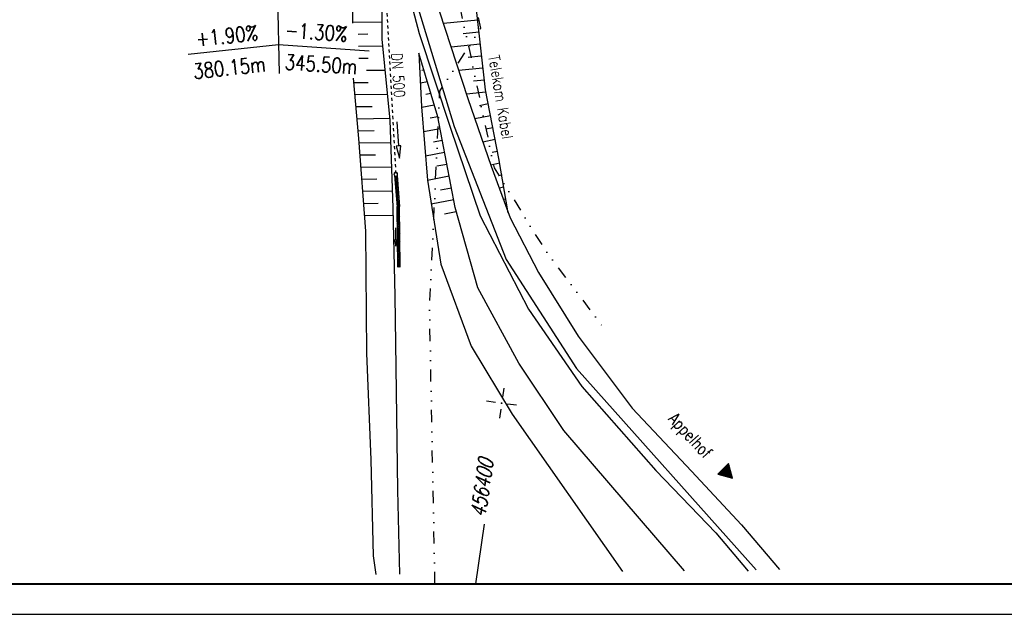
# Model space of a CAD drawing. Extents: x 0 to 1135, y 0 to 420.
# Tile 27 of 116: x 393 to 556, y 0 to 98. Entities that reach past the tile are written whole.
import ezdxf

# ---------------------------------------------------------------- set-up
doc = ezdxf.new("R2010")
doc.units = 0
doc.header["$LTSCALE"] = 2
doc.header["$MEASUREMENT"] = 0
for name, pattern in [('AUSGEZOGEN', [0]), ('GETRENNTX3', [3.25, 1, -0.75, 0, -0.75, 0, -0.75]), ('STRICHLINIEX2', [0.5, 0.25, -0.25])]:
    doc.linetypes.add(name, pattern=pattern)
doc.layers.get('0').update_dxf_attribs({"color": 8, "linetype": 'AUSGEZOGEN'})
for name, color, linetype in [('Bestand', 8, 'CONTINUOUS'), ('Boeschungen', 15, 'CONTINUOUS'), ('Durchlaesse', 15, 'CONTINUOUS'), ('FBRTOP', 8, 'AUSGEZOGEN'), ('NETZ', 250, 'AUSGEZOGEN'), ('NZ', 8, 'AUSGEZOGEN'), ('RAHMEN', 250, 'AUSGEZOGEN'), ('SCHRIFT', 8, 'AUSGEZOGEN'), ('Telekom', 8, 'GETRENNTX3')]:
    doc.layers.add(name, color=color, linetype=linetype)
doc.styles.add('ROMANS', font='romans.shx', dxfattribs={"width": 0.8})

# ---------------------------------------------------------------- blocks, each defined once
blk = doc.blocks.new('IKR')
at = {"color": 0}
for p, q in [((0, 1), (0, 2.5)), ((-2.5, 0), (-1, 0)), ((1, 0), (2.5, 0)), ((0, -2.5), (0, -1))]:
    blk.add_line(p, q, dxfattribs=at)
blk.add_circle((0, 0), 0.05, dxfattribs=at)
blk.add_point((0, 0), dxfattribs=at)
blk = doc.blocks.new('ELIPPSE')
at = {"color": 0, "linetype": 'ByBlock'}
blk.add_circle((0, 0), 1, dxfattribs=at)
blk = doc.blocks.new('*X51')
at = {"color": 0, "linetype": 'ByBlock'}
for p, q in [((309315, -509826), (309336, -509806)), ((309330, -510051), (309760, -510480)), ((309335, -510125), (309548, -509912)), ((309353, -510392), (309782, -510821)), ((309355, -510423), (309731, -510047)), ((309375, -510722), (309751, -510346)), ((309375, -510733), (309805, -511162)), ((309394, -511020), (309770, -510644)), ((309513, -509915), (309737, -510140)), ((309701, -509785), (309714, -509799)), ((309398, -511073), (309827, -511503)), ((309414, -511319), (309790, -510943)), ((309420, -511414), (309850, -511843)), ((309434, -511617), (309810, -511241)), ((309443, -511755), (309872, -512184)), ((309454, -511916), (309830, -511540)), ((309466, -512096), (309895, -512525)), ((309473, -512214), (309849, -511838)), ((309488, -512436), (309917, -512866)), ((309493, -512512), (309869, -512136)), ((309513, -512811), (309889, -512435)), ((309511, -512777), (309940, -513206)), ((309533, -513109), (309909, -512733)), ((309533, -513118), (309963, -513547)), ((309552, -513408), (309928, -513032)), ((309556, -513459), (309985, -513888)), ((309572, -513706), (309948, -513330)), ((309578, -513799), (310008, -514229)), ((309592, -514005), (309968, -513629)), ((309612, -514303), (309988, -513927)), ((309601, -514140), (310030, -514569)), ((309624, -514481), (310050, -514908)), ((309632, -514601), (310008, -514225)), ((309646, -514822), (310050, -515226)), ((309651, -514900), (310027, -514524)), ((309651, -515218), (310047, -514822)), ((309651, -515537), (310050, -515137)), ((309651, -515145), (310050, -515544)), ((309651, -515855), (310050, -515456)), ((309651, -515463), (310050, -515862)), ((309651, -516173), (310050, -515774)), ((309651, -515781), (310050, -516180)), ((309651, -516491), (310050, -516092)), ((309651, -516099), (310050, -516498)), ((309651, -516809), (310050, -516410)), ((309651, -516418), (310050, -516817)), ((309651, -517128), (310050, -516728)), ((309651, -516736), (310050, -517135)), ((309651, -517446), (310050, -517047)), ((309651, -517054), (310050, -517453)), ((309651, -517764), (310050, -517365)), ((309651, -517372), (310050, -517771)), ((309651, -518082), (310050, -517683)), ((309651, -517690), (310050, -518089)), ((309651, -518400), (310050, -518001)), ((309651, -518009), (310050, -518408)), ((309651, -518719), (310050, -518319)), ((309651, -518327), (310050, -518726)), ((309651, -519037), (310050, -518638)), ((309651, -518645), (310050, -519044)), ((309651, -519355), (310050, -518956)), ((309651, -518963), (310050, -519362)), ((309651, -519673), (310050, -519274)), ((309651, -519281), (310050, -519680)), ((309651, -519991), (310050, -519592)), ((309651, -519600), (310050, -519999)), ((309651, -520309), (310050, -519910)), ((309651, -519918), (310050, -520317)), ((309651, -520628), (310050, -520229)), ((309651, -520236), (310050, -520635)), ((309651, -520946), (310050, -520547)), ((309651, -520554), (310050, -520953)), ((309651, -521264), (310050, -520865)), ((309651, -520872), (310050, -521271)), ((309651, -521582), (310050, -521183)), ((309651, -521191), (310050, -521590)), ((309651, -521900), (310050, -521501)), ((309651, -521509), (310050, -521908)), ((309651, -522219), (310050, -521820)), ((309651, -521827), (310050, -522226)), ((309651, -522537), (310050, -522138)), ((309651, -522145), (310050, -522544)), ((309651, -522855), (310050, -522456)), ((309651, -522463), (310050, -522862)), ((309651, -523173), (310050, -522774)), ((309651, -522782), (310050, -523181)), ((309651, -523491), (310050, -523092)), ((309651, -523100), (310050, -523499)), ((309651, -523810), (310050, -523411)), ((309651, -523418), (310050, -523817)), ((309651, -524128), (310050, -523729)), ((309651, -523736), (310050, -524135)), ((309651, -524446), (310050, -524047)), ((309651, -524054), (310050, -524453)), ((309651, -524764), (310050, -524365)), ((309651, -524373), (310050, -524772)), ((309651, -524691), (309876, -524915)), ((309818, -524915), (310050, -524683))]:
    blk.add_line(p, q, dxfattribs=at)
blk = doc.blocks.new('RPFEIL')
at = {"color": 0}
for p, q in [((0, 0), (-1.25, -2.17)), ((-0.85, -2.17), (-0.85, -1.47)), ((-0.75, -2.17), (-0.75, -1.3)), ((-0.65, -2.17), (-0.65, -1.13)), ((-0.55, -2.17), (-0.55, -0.95)), ((-0.45, -2.17), (-0.45, -0.78)), ((-0.35, -2.17), (-0.35, -0.61)), ((-0.25, -2.17), (-0.25, -0.43)), ((-0.15, -2.17), (-0.15, -0.26)), ((-0.05, -2.17), (-0.05, -0.09)), ((1.25, -2.17), (0, 0)), ((0.05, -2.17), (0.05, -0.09)), ((0.15, -2.17), (0.15, -0.26)), ((0.25, -2.17), (0.25, -0.43)), ((0.35, -2.17), (0.35, -0.61)), ((0.45, -2.17), (0.45, -0.78)), ((0.55, -2.17), (0.55, -0.95)), ((0.65, -2.17), (0.65, -1.13)), ((0.75, -2.17), (0.75, -1.3)), ((0.85, -2.17), (0.85, -1.47)), ((-1.25, -2.17), (1.25, -2.17)), ((-1.15, -2.17), (-1.15, -1.99)), ((-1.05, -2.17), (-1.05, -1.82)), ((-0.95, -2.17), (-0.95, -1.65)), ((0.95, -2.17), (0.95, -1.65)), ((1.05, -2.17), (1.05, -1.82)), ((1.15, -2.17), (1.15, -1.99))]:
    blk.add_line(p, q, dxfattribs=at)

msp = doc.modelspace()

# ---------------------------------------------------------------- linework, layer by layer
at = {"layer": 'Bestand', "linetype": 'Continuous'}
for p, q in [((455.56, 110.66), (464.72, 80.68)), ((447.95, 97.93), (452.74, 97.99)), ((468.59, 98.25), (462.92, 97.7)), ((468.79, 96.26), (466.17, 96)), ((448.85, 95.94), (450.41, 95.96)), ((448.88, 93.94), (452.85, 93.99)), ((468.98, 94.27), (464.18, 93.8)), ((448.94, 91.95), (450.46, 91.96)), ((459.15, 91.89), (458.93, 91.85)), ((469.18, 92.28), (467, 92.07)), ((450.19, 89.96), (453.26, 90)), ((459.71, 89.97), (459.37, 89.9)), ((469.37, 90.29), (465.45, 89.9)), ((448.13, 87.94), (450.51, 87.96)), ((460.28, 88.04), (459.13, 87.82)), ((469.7, 88.31), (467.89, 88.13)), ((469.95, 86.33), (466.72, 86.01)), ((448.31, 85.94), (453.6, 86)), ((460.85, 86.11), (460.04, 85.96)), ((448.48, 83.94), (451.17, 83.97)), ((461.42, 84.18), (459.33, 83.78)), ((470.33, 84.38), (468.9, 84.1)), ((448.65, 81.94), (454.08, 82.01)), ((461.99, 82.26), (460.74, 82.02)), ((470.72, 82.42), (468.12, 81.91)), ((448.82, 79.94), (451.49, 79.97)), ((462.37, 80.29), (459.65, 79.77)), ((464.72, 80.68), (473.27, 58.69)), ((471.1, 80.46), (469.94, 80.23)), ((462.74, 78.33), (461.27, 78.05)), ((471.48, 78.49), (469.44, 78.09)), ((448.99, 77.94), (454.21, 78.01)), ((471.87, 76.53), (470.98, 76.36)), ((449.14, 75.95), (451.71, 75.98)), ((463.12, 76.36), (459.96, 75.76)), ((449.29, 73.95), (454.34, 74.01)), ((463.5, 74.4), (461.81, 74.08)), ((472.25, 74.57), (470.76, 74.28)), ((449.45, 71.95), (451.93, 71.98)), ((463.88, 72.44), (460.28, 71.74)), ((472.63, 72.6), (472.04, 72.49)), ((449.6, 69.95), (454.47, 70.01)), ((464.25, 70.47), (462.42, 70.12)), ((472.9, 70.62), (472.14, 70.47)), ((464.63, 68.51), (460.9, 67.79)), ((473.23, 68.64), (472.84, 68.57)), ((449.76, 67.95), (452.13, 67.98)), ((449.91, 65.96), (454.52, 66.01)), ((465.01, 66.54), (463.11, 66.18)), ((473.27, 58.69), (484.9, 40.67)), ((484.9, 40.67), (514.61, 7.34))]:
    msp.add_line(p, q, dxfattribs=at)
for points in [[(473.61, 66.41), (472.1, 75.35), (469.88, 86.7), (468.39, 100.01), (466.89, 115.3), (465.82, 134.27), (465.82, 141.34)], [(447.95, 97.73), (447.9, 104.58), (447.18, 120.74), (447.27, 131.93)], [(457.49, 132.61), (457.5, 130.71), (457.9, 122.5), (459.09, 113.52), (461.28, 102.71), (466.95, 85.31), (470.82, 74.1), (473.93, 65.57), (478.65, 56.54), (485.19, 45.99), (494.09, 34.08), (503.89, 23.69), (512.16, 14.8), (518.47, 7.39)], [(453.92, 120.74), (455.07, 110.69), (458.9, 96.04), (464.01, 80.53), (469.01, 65.91), (476.99, 50.46), (485.79, 37.67), (498.02, 23.8), (507.93, 13.5)], [(452.78, 120.38), (452.97, 112.42), (452.73, 104.38), (452.74, 95.1), (454.09, 81.7), (454.57, 67.19), (454.92, 52.63), (455.05, 40.86), (455.32, 20.53), (455.68, 6.65)], [(502.77, 7.2), (482.84, 30.38), (475.36, 41.5), (468.59, 54.01), (464.87, 67.27), (461.99, 82.26), (458.88, 92.79)], [(458.88, 92.79), (459.32, 83.89), (460.27, 71.79), (462.47, 57.87), (467.53, 44.36), (474.28, 33.08), (492.51, 7.08)], [(451.83, 6.6), (451.39, 9.69), (451.01, 25.53), (450.29, 43.16), (450.11, 63.38), (448.93, 78.65), (448.07, 88.64)], [(507.93, 13.5), (513.3, 7.11)]]:
    msp.add_lwpolyline(points, dxfattribs=at)
at = {"layer": 'Boeschungen', "linetype": 'Continuous'}
for p, q in [((454.86, 72.53), (455.26, 67.4)), ((455.26, 72.54), (455.66, 67.43)), ((455.38, 57.38), (455.26, 67.4)), ((455.78, 57.39), (455.66, 67.43))]:
    msp.add_line(p, q, dxfattribs=at)
msp.add_lwpolyline([(455, 63.88), (455.03, 61.88), (454.83, 61.87), (455.05, 60.88), (455.23, 61.88), (455.03, 61.88)], dxfattribs=at)
at = {"layer": 'Durchlaesse', "linetype": 'STRICHLINIEX2'}
msp.add_line((453.54, 100.37), (455.07, 72.38), dxfattribs=at)
at = {"layer": 'Durchlaesse', "linetype": 'Continuous'}
msp.add_lwpolyline([(455.24, 81.43), (455.5, 77.44), (455.11, 77.41), (455.64, 75.44), (455.9, 77.47), (455.5, 77.44)], dxfattribs=at)
at = {"layer": 'FBRTOP', "const_width": 0.5}
for points in [[(778.2, 222.13, 0.000004), (815.61, 224.8, -0.000002), (853.01, 227.47, -0.000001), (902.89, 231.04, 0.000001), (950, 234.4, 0.000002)], [(778.49, 218.14, 0.000004), (815.89, 220.81, -0.000002), (853.3, 223.48, -0.000001), (903.17, 227.05, 0.000001), (950, 230.39, 0.000002)], [(703.39, 216.78, -0.000001), (715.86, 217.67, 0.000009)], [(703.68, 212.79, -0.000001), (716.15, 213.68, 0.000009)]]:
    msp.add_lwpolyline(points, format="xyb", dxfattribs=at)
at = {"layer": 'NETZ'}
msp.add_line((468.3, 5.02), (469.71, 14.92), dxfattribs=at)
at = {"layer": 'NZ'}
for p, q in [((433.76, 194.17), (435.76, 89.43)), ((420.75, 92.62), (435.67, 94.21)), ((435.67, 94.21), (450.63, 93.19))]:
    msp.add_line(p, q, dxfattribs=at)
at = {"layer": 'RAHMEN'}
msp.add_line((0, 0), (950, 0), dxfattribs=at)
at = {"layer": 'RAHMEN', "const_width": 0.35}
msp.add_lwpolyline([(25, 5), (1130, 5), (1130, 415), (25, 415), (25, 5)], dxfattribs=at)
at = {"layer": 'Telekom', "flags": 128}
for points in [[(461.52, 5), (460.99, 32.17), (460.62, 50.53), (462.31, 86.48), (469.11, 96.91), (465.27, 113.57), (465.62, 118.86), (463.51, 122.69), (461.21, 144.89), (460.31, 164.66), (455.04, 171.49), (454.15, 198.91), (453.4, 220.93), (454.06, 230.5), (455.05, 235.12), (453.46, 237.18), (449.55, 239.91), (445.37, 240.57), (441.93, 240.47), (439.83, 238.86), (431.08, 238.59), (419.49, 238.58), (397.88, 239.42), (382.75, 240.86), (356.17, 245.89), (326.92, 256.81), (259.49, 288.34), (246.02, 295.41), (235.27, 299.34), (220.99, 301.66), (204.75, 306.59), (195.12, 309.98), (186.74, 314.1), (176.92, 320.44), (164.23, 333.41), (150, 350.34), (130.11, 377.38), (112.4, 401.48)], [(454.85, 177.28), (458.46, 174.46), (458.86, 171.18), (460.55, 169.76), (458.81, 167.07), (459.4, 144.75), (460.23, 130.17), (463.1, 111.94), (467.6, 91.47), (471.31, 73.84), (479.66, 60.31), (489.34, 47.43)]]:
    msp.add_lwpolyline(points, dxfattribs=at)

# ---------------------------------------------------------------- block references
at = {"layer": 'Boeschungen', "linetype": 'Continuous', "xscale": 0.001000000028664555, "yscale": 0.001000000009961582, "zscale": 0.001, "rotation": 0.6788059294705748}
msp.add_blockref('*X51', (139.53, 578.59), dxfattribs=at)
at = {"layer": 'Durchlaesse', "linetype": 'Continuous', "xscale": 0.3753473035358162, "yscale": 0.2500000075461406, "zscale": 0.001, "rotation": 93.14377448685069}
msp.add_blockref('ELIPPSE', (455.05, 72.76), dxfattribs=at)
at = {"layer": 'NETZ', "rotation": 171.9288}
msp.add_blockref('IKR', (472.54, 34.91), dxfattribs=at)
at = {"layer": 'SCHRIFT', "rotation": 224.5043860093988}
msp.add_blockref('RPFEIL', (510.68, 22.52), dxfattribs=at)

# ---------------------------------------------------------------- texts
at = {"layer": 'Durchlaesse', "linetype": 'Continuous', "style": 'ROMANS', "oblique": 0, "width": 0.8}
msp.add_text('DN 500', height=1.8, rotation=273.8029, dxfattribs=at).set_placement((454.31, 92.73))
at = {"layer": 'NETZ', "style": 'ROMANS', "oblique": 16.6, "width": 0.75}
msp.add_text('456400', height=2.5, rotation=81.9288, dxfattribs=at).set_placement((469.85, 15.91))
at = {"layer": 'NZ', "style": 'ROMANS', "width": 0.8}
for s, rotation, p in [('-1.30%%%', 356.0939, (436.71, 95.38)), ('+1.90%%%', 6.0939, (422.16, 93.86)), ('380.15m', 6.0939, (421.72, 88.51)), ('345.50m', 356.0939, (436.65, 90.1))]:
    msp.add_text(s, height=2.5, rotation=rotation, dxfattribs=at).set_placement(p)
at = {"layer": 'SCHRIFT', "style": 'ROMANS', "width": 0.8}
msp.add_text('Appelhof', height=2, rotation=312.9395, dxfattribs=at).set_placement((499.95, 32.2))
at = {"layer": 'Telekom', "style": 'ROMANS', "width": 0.8}
msp.add_text('Telekom Kabel', height=1.8, rotation=279.4487, dxfattribs=at).set_placement((470.36, 92.3))

doc.saveas('drawing.dxf')
